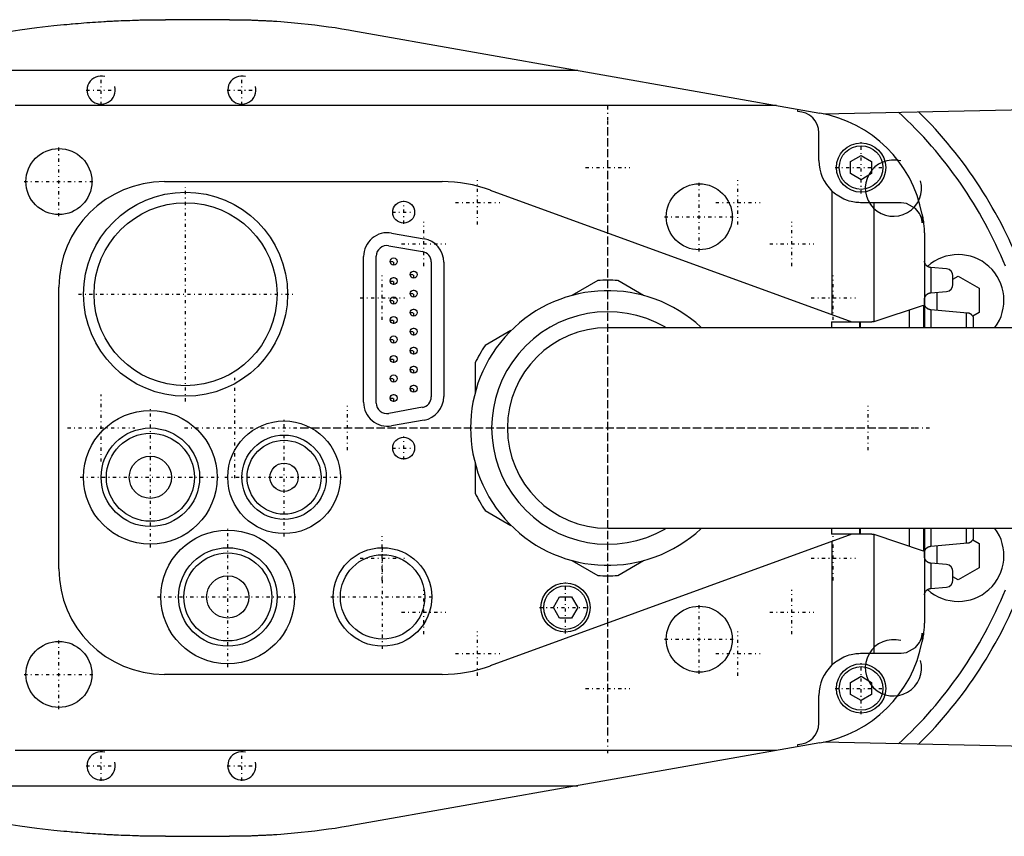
# Model space of a CAD drawing. Extents: x -392 to 171, y -70 to 70.
# Tile 2 of 5: x -304 to -164, y -58 to 58. Entities that reach past the tile are written whole.
import ezdxf

# ---------------------------------------------------------------- set-up
doc = ezdxf.new("R2010")
doc.units = 0
doc.linetypes.add('CENTER', pattern=[1.5, 0.45, -0.5, 0.05, -0.5])
for name, color, linetype in [('AM_0', 7, 'CONTINUOUS'), ('AM_10', 7, 'CONTINUOUS'), ('AM_7', 7, 'CENTER')]:
    doc.layers.add(name, color=color, linetype=linetype)

msp = doc.modelspace()

# ---------------------------------------------------------------- linework, layer by layer
at = {"layer": 'AM_0', "color": 7, "linetype": 'CONTINUOUS'}
for p, q in [((-273.73, 58), (-282.83, 58)), ((-256.35, 56.48), (-189.87, 44.73)), ((-317.14, 50.81), (-224.27, 50.81)), ((-189.4, 44.64), (-0.99, 48.49)), ((-196.02, 45.81), (-304.21, 45.81)), ((-193, 44.94), (-193, 45.28)), ((-190, 38), (-190, 41.94)), ((-185.5, 37.87), (-184, 38.73)), ((-185.5, 36.13), (-185.5, 37.87)), ((-184, 38.73), (-182.5, 37.87)), ((-182.5, 37.87), (-182.5, 36.13)), ((-283, 35), (-243.53, 35)), ((-184, 35.27), (-185.5, 36.13)), ((-182.5, 36.13), (-184, 35.27)), ((-236.69, 33.79), (-185.33, 15.1)), ((-188.14, 33.65), (-188.14, 16.12)), ((-178.31, 32), (-184, 32)), ((-182.14, 15.13), (-182.14, 32)), ((-175.31, 30.35), (-175.31, 29.16)), ((-250.71, 27.7), (-246.11, 26.89)), ((-175, 27), (-175, 14.25)), ((-251.13, 25.89), (-246.33, 25.06)), ((-254.7, 3.65), (-254.7, 24.35)), ((-252.89, 3.55), (-252.89, 24.42)), ((-245.09, 23.59), (-245.09, 4.41)), ((-243.3, 23.54), (-243.3, 4.46)), ((-174.98, 23.7), (-175, 23.7)), ((-171.86, 22.6), (-174.11, 22.79)), ((-174.03, 19.21), (-174.03, 22.79)), ((-170.95, 20.4), (-170.95, 21.6)), ((-170.95, 21.16), (-170.2, 21.59)), ((-170.2, 21.59), (-167.2, 19.86)), ((-298, -20), (-298, 20)), ((-221.41, 20.95), (-225.1, 18.82)), ((-214.9, 18.82), (-218.59, 20.95)), ((-167.2, 19.86), (-167.2, 16.4)), ((-174.98, 17.61), (-174.98, 18.26)), ((-174.11, 19.21), (-171.86, 19.4)), ((-173.2, 16.71), (-173.2, 19.29)), ((-182.14, 15.13), (-175.12, 17.47)), ((-177.14, 14.25), (-177.14, 16.8)), ((-175.12, 17.47), (-175.12, 14.25)), ((-168.86, 16.33), (-174.11, 16.79)), ((-174.03, 14.25), (-174.03, 16.78)), ((-169, 14.25), (-169, 16.34)), ((-167.2, 16.4), (-168.11, 15.87)), ((-168, 14.35), (-168, 15.64)), ((-90.45, 14.25), (-220, 14.25)), ((-188.2, 15.1), (-182.56, 15.1)), ((-188.2, 15.1), (-188.2, 14.25)), ((-184.2, 14.25), (-184.2, 15.1)), ((-184.14, 15.1), (-184.14, 14.25)), ((-233.75, 13.83), (-237.44, 11.7)), ((-238.85, 9.26), (-238.85, 4.99)), ((-246.32, 2.94), (-251.12, 2.07)), ((-246.11, 1.11), (-250.71, 0.3)), ((-238.85, -4.99), (-238.85, -9.26)), ((-237.44, -11.7), (-233.75, -13.83)), ((-185.33, -15.1), (-236.69, -33.79)), ((-220, -14.25), (-90.45, -14.25)), ((-188.2, -14.25), (-188.2, -15.1)), ((-182.56, -15.1), (-188.2, -15.1)), ((-184.2, -15.1), (-184.2, -14.25)), ((-184.14, -14.25), (-184.14, -15.1)), ((-182.14, -32), (-182.14, -15.13)), ((-175.12, -17.48), (-182.14, -15.13)), ((-177.14, -16.8), (-177.14, -14.25)), ((-175.12, -14.25), (-175.12, -17.48)), ((-175, -14.25), (-175, -27)), ((-174.03, -16.79), (-174.03, -14.25)), ((-169, -16.35), (-169, -14.25)), ((-168, -15.65), (-168, -14.36)), ((-188.14, -16.12), (-188.14, -33.65)), ((-174.11, -16.8), (-168.86, -16.33)), ((-173.2, -19.29), (-173.2, -16.72)), ((-168.1, -15.87), (-167.2, -16.4)), ((-167.2, -16.4), (-167.2, -19.86)), ((-174.98, -18.26), (-174.98, -17.89)), ((-225.1, -18.82), (-221.41, -20.95)), ((-218.59, -20.95), (-214.9, -18.82)), ((-171.86, -19.4), (-174.11, -19.21)), ((-174.03, -22.79), (-174.03, -19.21)), ((-170.95, -21.6), (-170.95, -20.4)), ((-167.2, -19.86), (-170.2, -21.59)), ((-170.2, -21.59), (-170.95, -21.16)), ((-174.98, -23.7), (-175, -23.7)), ((-174.11, -22.79), (-171.86, -22.6)), ((-227.73, -25.5), (-226.87, -24)), ((-226.87, -24), (-225.13, -24)), ((-225.13, -24), (-224.27, -25.5)), ((-226.87, -27), (-227.73, -25.5)), ((-224.27, -25.5), (-225.13, -27)), ((-225.13, -27), (-226.87, -27)), ((-175.31, -29.16), (-175.31, -30.35)), ((-184, -32), (-178.31, -32)), ((-243.53, -35), (-283, -35)), ((-185.5, -36.13), (-184, -35.27)), ((-185.5, -37.87), (-185.5, -36.13)), ((-184, -35.27), (-182.5, -36.13)), ((-182.5, -36.13), (-182.5, -37.87)), ((-190, -41.94), (-190, -38)), ((-184, -38.73), (-185.5, -37.87)), ((-182.5, -37.87), (-184, -38.73)), ((-189.87, -44.73), (-256.35, -56.48)), ((-0.99, -48.49), (-189.4, -44.64)), ((-196.02, -45.81), (-304.21, -45.81)), ((-193, -45.28), (-193, -44.94)), ((-317.14, -50.81), (-224.27, -50.81)), ((-282.83, -58), (-273.73, -58))]:
    msp.add_line(p, q, dxfattribs=at)
for points in [[(-304.77, 56.39, 0), (-303.56, 56.56, 0), (-301.13, 56.88, 0), (-298.7, 57.16, 0), (-297.28, 57.3, 0), (-296.87, 57.34, 0), (-296.47, 57.38, 0), (-296.27, 57.4, 0), (-296.06, 57.42, 0), (-295.66, 57.45, 0), (-295.25, 57.48, 0), (-294.84, 57.52, 0), (-294.44, 57.55, 0), (-294.03, 57.58, 0), (-293.83, 57.6, 0), (-293.62, 57.61, 0), (-293.22, 57.64, 0), (-292.81, 57.67, 0), (-292.4, 57.69, 0), (-292, 57.72, 0), (-291.59, 57.74, 0), (-291.39, 57.76, 0), (-291.18, 57.77, 0), (-290.78, 57.79, 0), (-290.37, 57.81, 0), (-290.17, 57.82, 0), (-289.96, 57.83, 0), (-289.55, 57.85, 0), (-289.15, 57.87, 0), (-288.94, 57.88, 0), (-288.74, 57.88, 0), (-288.33, 57.9, 0), (-287.93, 57.91, 0), (-287.52, 57.93, 0), (-287.11, 57.94, 0), (-286.7, 57.95, 0), (-286.5, 57.96, 0), (-286.3, 57.96, 0), (-285.89, 57.97, 0), (-285.48, 57.98, 0), (-285.07, 57.98, 0), (-284.66, 57.99, 0), (-284.26, 57.99, 0), (-284.05, 58, 0), (-283.85, 58, 0), (-283.44, 58, 0), (-283.03, 58, 0), (-282.83, 58, 0)], [(-273.73, 58, 0), (-273.65, 58, 0), (-273.49, 58, 0), (-273.33, 58, 0), (-273.24, 58, 0), (-273.16, 58, 0), (-273, 58, 0), (-272.84, 58, 0), (-272.68, 57.99, 0), (-272.52, 57.99, 0), (-272.36, 57.99, 0), (-272.27, 57.99, 0), (-272.19, 57.99, 0), (-272.03, 57.99, 0), (-271.87, 57.98, 0), (-271.71, 57.98, 0), (-271.55, 57.98, 0), (-271.38, 57.97, 0), (-271.3, 57.97, 0), (-271.22, 57.97, 0), (-271.06, 57.96, 0), (-270.9, 57.96, 0), (-270.82, 57.96, 0), (-270.74, 57.96, 0), (-270.58, 57.95, 0), (-270.41, 57.94, 0), (-270.33, 57.94, 0), (-270.25, 57.94, 0), (-270.09, 57.93, 0), (-269.93, 57.93, 0), (-269.77, 57.92, 0), (-269.61, 57.91, 0), (-269.44, 57.91, 0), (-269.36, 57.9, 0), (-269.28, 57.9, 0), (-269.12, 57.89, 0), (-268.96, 57.89, 0), (-268.8, 57.88, 0), (-268.64, 57.87, 0), (-268.48, 57.86, 0), (-268.39, 57.86, 0), (-268.31, 57.85, 0), (-268.15, 57.84, 0), (-267.99, 57.83, 0), (-267.83, 57.83, 0), (-267.67, 57.82, 0), (-267.51, 57.81, 0), (-267.43, 57.8, 0), (-267.35, 57.8, 0), (-267.18, 57.79, 0), (-267.02, 57.77, 0), (-266.46, 57.73, 0), (-265.49, 57.66, 0), (-265.01, 57.62, 0), (-264.52, 57.57, 0), (-263.56, 57.48, 0), (-262.59, 57.38, 0), (-261.63, 57.26, 0), (-260.67, 57.14, 0), (-259.7, 57.01, 0), (-259.22, 56.94, 0), (-258.74, 56.87, 0), (-257.78, 56.72, 0), (-256.83, 56.56, 0), (-256.35, 56.48, 0)], [(-184, 32, 0), (-184.1, 32, 0), (-184.3, 32.01, 0), (-184.51, 32.02, 0), (-184.62, 32.03, 0), (-184.73, 32.04, 0), (-184.95, 32.08, 0), (-185.18, 32.12, 0), (-185.42, 32.17, 0), (-185.67, 32.24, 0), (-185.92, 32.32, 0), (-186.05, 32.36, 0), (-186.18, 32.41, 0), (-186.43, 32.52, 0), (-186.69, 32.64, 0), (-186.93, 32.77, 0), (-187.17, 32.91, 0), (-187.4, 33.06, 0), (-187.51, 33.14, 0), (-187.62, 33.22, 0), (-187.83, 33.38, 0), (-188.04, 33.56, 0), (-188.14, 33.65, 0)], [(-175.31, 29.16, 0), (-175.31, 29.17, 0), (-175.32, 29.17, 0), (-175.32, 29.18, 0), (-175.32, 29.18, 0), (-175.32, 29.19, 0), (-175.32, 29.19, 0), (-175.32, 29.2, 0), (-175.32, 29.21, 0), (-175.32, 29.22, 0), (-175.32, 29.22, 0), (-175.32, 29.23, 0), (-175.32, 29.23, 0), (-175.32, 29.24, 0), (-175.32, 29.24, 0), (-175.32, 29.25, 0), (-175.32, 29.26, 0), (-175.32, 29.26, 0), (-175.32, 29.27, 0), (-175.32, 29.27, 0), (-175.32, 29.28, 0), (-175.32, 29.29, 0), (-175.32, 29.29, 0), (-175.33, 29.31, 0), (-175.33, 29.35, 0), (-175.34, 29.39, 0), (-175.34, 29.44, 0), (-175.35, 29.48, 0), (-175.36, 29.52, 0), (-175.36, 29.54, 0), (-175.36, 29.56, 0), (-175.37, 29.6, 0), (-175.38, 29.64, 0), (-175.41, 29.79, 0), (-175.45, 29.91, 0), (-175.49, 30.03, 0), (-175.59, 30.26, 0), (-175.7, 30.48, 0), (-176.25, 31.18, 0), (-177.56, 31.9, 0), (-178.31, 32, 0)], [(-175.31, 30.35, 0), (-175.3, 30.26, 0), (-175.26, 30.07, 0), (-175.23, 29.89, 0), (-175.22, 29.8, 0), (-175.2, 29.7, 0), (-175.18, 29.52, 0), (-175.15, 29.33, 0), (-175.13, 29.15, 0), (-175.11, 28.96, 0), (-175.09, 28.78, 0), (-175.08, 28.68, 0), (-175.07, 28.59, 0), (-175.05, 28.4, 0), (-175.05, 28.29, 0), (-175.04, 28.26, 0), (-175.04, 28.23, 0), (-175.04, 28.22, 0), (-175.04, 28.2, 0), (-175.04, 28.17, 0), (-175.04, 28.14, 0), (-175.03, 28.11, 0), (-175.03, 28.08, 0), (-175.03, 28.04, 0), (-175.03, 28.03, 0), (-175.03, 28.01, 0), (-175.03, 27.98, 0), (-175.03, 27.95, 0), (-175.02, 27.92, 0), (-175.02, 27.89, 0), (-175.02, 27.86, 0), (-175.02, 27.84, 0), (-175.02, 27.83, 0), (-175.02, 27.8, 0), (-175.02, 27.76, 0), (-175.01, 27.73, 0), (-175.01, 27.7, 0), (-175.01, 27.67, 0), (-175.01, 27.66, 0), (-175.01, 27.64, 0), (-175.01, 27.61, 0), (-175.01, 27.58, 0), (-175.01, 27.56, 0), (-175.01, 27.55, 0), (-175.01, 27.51, 0), (-175.01, 27.48, 0), (-175.01, 27.47, 0), (-175.01, 27.45, 0), (-175, 27.42, 0), (-175, 27.39, 0), (-175, 27.36, 0), (-175, 27.33, 0), (-175, 27.3, 0), (-175, 27.28, 0), (-175, 27.27, 0), (-175, 27.23, 0), (-175, 27.2, 0), (-175, 27.17, 0), (-175, 27.14, 0), (-175, 27.11, 0), (-175, 27.09, 0), (-175, 27.08, 0), (-175, 27.05, 0), (-175, 27.02, 0), (-175, 27, 0)], [(-174.11, 22.79, 0), (-174.12, 22.79, 0), (-174.13, 22.8, 0), (-174.15, 22.8, 0), (-174.16, 22.8, 0), (-174.16, 22.8, 0), (-174.18, 22.8, 0), (-174.19, 22.8, 0), (-174.2, 22.81, 0), (-174.22, 22.81, 0), (-174.23, 22.81, 0), (-174.24, 22.81, 0), (-174.25, 22.81, 0), (-174.26, 22.82, 0), (-174.27, 22.82, 0), (-174.29, 22.83, 0), (-174.3, 22.83, 0), (-174.31, 22.83, 0), (-174.32, 22.84, 0), (-174.33, 22.84, 0), (-174.34, 22.84, 0), (-174.35, 22.85, 0), (-174.36, 22.85, 0), (-174.37, 22.85, 0), (-174.38, 22.86, 0), (-174.39, 22.86, 0), (-174.4, 22.87, 0), (-174.41, 22.87, 0), (-174.42, 22.87, 0), (-174.43, 22.88, 0), (-174.44, 22.88, 0), (-174.46, 22.89, 0), (-174.47, 22.9, 0), (-174.47, 22.9, 0), (-174.48, 22.9, 0), (-174.49, 22.91, 0), (-174.5, 22.92, 0), (-174.52, 22.92, 0), (-174.53, 22.93, 0), (-174.54, 22.94, 0), (-174.54, 22.94, 0), (-174.55, 22.94, 0), (-174.56, 22.95, 0), (-174.57, 22.96, 0), (-174.58, 22.97, 0), (-174.59, 22.97, 0), (-174.6, 22.98, 0), (-174.61, 22.99, 0), (-174.61, 22.99, 0), (-174.62, 23, 0), (-174.63, 23.01, 0), (-174.64, 23.01, 0), (-174.65, 23.02, 0), (-174.66, 23.03, 0), (-174.67, 23.03, 0), (-174.67, 23.04, 0), (-174.68, 23.05, 0), (-174.69, 23.06, 0), (-174.72, 23.09, 0), (-174.74, 23.11, 0), (-174.77, 23.14, 0), (-174.81, 23.2, 0), (-174.85, 23.26, 0), (-174.88, 23.32, 0), (-174.91, 23.38, 0), (-174.92, 23.42, 0), (-174.93, 23.43, 0), (-174.93, 23.44, 0), (-174.93, 23.45, 0), (-174.94, 23.45, 0), (-174.94, 23.47, 0), (-174.94, 23.48, 0), (-174.94, 23.48, 0), (-174.95, 23.49, 0), (-174.95, 23.5, 0), (-174.95, 23.51, 0), (-174.95, 23.52, 0), (-174.95, 23.52, 0), (-174.96, 23.53, 0), (-174.96, 23.55, 0), (-174.96, 23.56, 0), (-174.96, 23.57, 0), (-174.97, 23.58, 0), (-174.97, 23.59, 0), (-174.97, 23.59, 0), (-174.97, 23.6, 0), (-174.97, 23.62, 0), (-174.97, 23.63, 0), (-174.97, 23.64, 0), (-174.98, 23.65, 0), (-174.98, 23.66, 0), (-174.98, 23.67, 0), (-174.98, 23.68, 0), (-174.98, 23.69, 0), (-174.98, 23.7, 0)], [(-174.98, 18.26, 0), (-174.98, 18.27, 0), (-174.98, 18.28, 0), (-174.98, 18.3, 0), (-174.98, 18.3, 0), (-174.98, 18.31, 0), (-174.98, 18.32, 0), (-174.98, 18.34, 0), (-174.98, 18.35, 0), (-174.97, 18.36, 0), (-174.97, 18.37, 0), (-174.97, 18.38, 0), (-174.97, 18.39, 0), (-174.97, 18.4, 0), (-174.97, 18.41, 0), (-174.97, 18.42, 0), (-174.96, 18.44, 0), (-174.96, 18.45, 0), (-174.96, 18.45, 0), (-174.96, 18.46, 0), (-174.96, 18.47, 0), (-174.95, 18.48, 0), (-174.95, 18.49, 0), (-174.95, 18.5, 0), (-174.95, 18.51, 0), (-174.94, 18.52, 0), (-174.94, 18.53, 0), (-174.94, 18.53, 0), (-174.94, 18.54, 0), (-174.93, 18.55, 0), (-174.93, 18.57, 0), (-174.93, 18.58, 0), (-174.92, 18.59, 0), (-174.92, 18.59, 0), (-174.92, 18.6, 0), (-174.91, 18.61, 0), (-174.91, 18.62, 0), (-174.89, 18.66, 0), (-174.86, 18.72, 0), (-174.82, 18.79, 0), (-174.78, 18.85, 0), (-174.75, 18.88, 0), (-174.73, 18.9, 0), (-174.7, 18.93, 0), (-174.69, 18.94, 0), (-174.68, 18.95, 0), (-174.68, 18.96, 0), (-174.67, 18.96, 0), (-174.66, 18.97, 0), (-174.65, 18.98, 0), (-174.64, 18.98, 0), (-174.63, 18.99, 0), (-174.62, 19, 0), (-174.62, 19.01, 0), (-174.61, 19.01, 0), (-174.6, 19.02, 0), (-174.59, 19.03, 0), (-174.58, 19.03, 0), (-174.57, 19.04, 0), (-174.56, 19.05, 0), (-174.55, 19.05, 0), (-174.55, 19.06, 0), (-174.54, 19.06, 0), (-174.53, 19.07, 0), (-174.51, 19.08, 0), (-174.5, 19.08, 0), (-174.49, 19.09, 0), (-174.48, 19.09, 0), (-174.48, 19.1, 0), (-174.46, 19.1, 0), (-174.45, 19.11, 0), (-174.44, 19.12, 0), (-174.43, 19.12, 0), (-174.41, 19.13, 0), (-174.41, 19.13, 0), (-174.4, 19.13, 0), (-174.39, 19.14, 0), (-174.37, 19.15, 0), (-174.37, 19.15, 0), (-174.36, 19.15, 0), (-174.35, 19.16, 0), (-174.33, 19.16, 0), (-174.33, 19.16, 0), (-174.32, 19.16, 0), (-174.31, 19.17, 0), (-174.29, 19.17, 0), (-174.28, 19.18, 0), (-174.26, 19.18, 0), (-174.25, 19.18, 0), (-174.24, 19.19, 0), (-174.24, 19.19, 0), (-174.22, 19.19, 0), (-174.21, 19.19, 0), (-174.19, 19.2, 0), (-174.18, 19.2, 0), (-174.16, 19.2, 0), (-174.16, 19.2, 0), (-174.15, 19.2, 0), (-174.13, 19.2, 0), (-174.12, 19.21, 0), (-174.11, 19.21, 0)], [(-174.11, 16.79, 0), (-174.12, 16.79, 0), (-174.13, 16.79, 0), (-174.15, 16.79, 0), (-174.15, 16.79, 0), (-174.16, 16.8, 0), (-174.17, 16.8, 0), (-174.19, 16.8, 0), (-174.2, 16.8, 0), (-174.21, 16.8, 0), (-174.23, 16.81, 0), (-174.23, 16.81, 0), (-174.24, 16.81, 0), (-174.25, 16.81, 0), (-174.27, 16.82, 0), (-174.28, 16.82, 0), (-174.29, 16.82, 0), (-174.31, 16.83, 0), (-174.31, 16.83, 0), (-174.32, 16.83, 0), (-174.33, 16.83, 0), (-174.34, 16.84, 0), (-174.35, 16.84, 0), (-174.36, 16.84, 0), (-174.37, 16.85, 0), (-174.38, 16.85, 0), (-174.39, 16.86, 0), (-174.39, 16.86, 0), (-174.41, 16.86, 0), (-174.42, 16.87, 0), (-174.43, 16.87, 0), (-174.44, 16.88, 0), (-174.45, 16.88, 0), (-174.46, 16.89, 0), (-174.46, 16.89, 0), (-174.48, 16.9, 0), (-174.49, 16.9, 0), (-174.5, 16.91, 0), (-174.51, 16.91, 0), (-174.52, 16.92, 0), (-174.53, 16.92, 0), (-174.53, 16.93, 0), (-174.54, 16.93, 0), (-174.55, 16.94, 0), (-174.56, 16.95, 0), (-174.57, 16.95, 0), (-174.58, 16.96, 0), (-174.59, 16.97, 0), (-174.59, 16.97, 0), (-174.6, 16.98, 0), (-174.61, 16.98, 0), (-174.62, 16.99, 0), (-174.63, 17, 0), (-174.64, 17.01, 0), (-174.65, 17.01, 0), (-174.65, 17.01, 0), (-174.66, 17.02, 0), (-174.67, 17.03, 0), (-174.7, 17.06, 0), (-174.72, 17.08, 0), (-174.75, 17.11, 0), (-174.79, 17.16, 0), (-174.83, 17.21, 0), (-174.86, 17.27, 0), (-174.89, 17.33, 0), (-174.92, 17.39, 0), (-174.93, 17.42, 0), (-174.94, 17.45, 0), (-174.95, 17.48, 0), (-174.96, 17.49, 0), (-174.96, 17.51, 0), (-174.96, 17.51, 0), (-174.96, 17.52, 0), (-174.96, 17.53, 0), (-174.97, 17.54, 0), (-174.97, 17.55, 0), (-174.97, 17.56, 0), (-174.97, 17.57, 0), (-174.97, 17.57, 0), (-174.98, 17.58, 0), (-174.98, 17.59, 0), (-174.98, 17.6, 0), (-174.98, 17.61, 0)], [(-168, 15.64, 0), (-168, 15.64, 0), (-168, 15.64, 0), (-168, 15.64, 0), (-168, 15.65, 0), (-168, 15.65, 0), (-168, 15.65, 0), (-168, 15.65, 0), (-168, 15.65, 0), (-168.01, 15.66, 0), (-168.01, 15.66, 0), (-168.01, 15.66, 0), (-168.01, 15.67, 0), (-168.01, 15.67, 0), (-168.01, 15.68, 0), (-168.01, 15.68, 0), (-168.02, 15.69, 0), (-168.02, 15.69, 0), (-168.02, 15.7, 0), (-168.02, 15.7, 0), (-168.02, 15.71, 0), (-168.03, 15.71, 0), (-168.03, 15.72, 0), (-168.03, 15.72, 0), (-168.03, 15.73, 0), (-168.03, 15.73, 0), (-168.04, 15.74, 0), (-168.04, 15.74, 0), (-168.04, 15.75, 0), (-168.04, 15.75, 0), (-168.06, 15.78, 0), (-168.08, 15.83, 0), (-168.11, 15.88, 0), (-168.15, 15.93, 0), (-168.19, 15.98, 0), (-168.21, 16.01, 0), (-168.24, 16.03, 0), (-168.27, 16.06, 0), (-168.28, 16.07, 0), (-168.29, 16.08, 0), (-168.29, 16.08, 0), (-168.3, 16.09, 0), (-168.3, 16.09, 0), (-168.31, 16.1, 0), (-168.32, 16.11, 0), (-168.33, 16.12, 0), (-168.34, 16.13, 0), (-168.35, 16.13, 0), (-168.35, 16.13, 0), (-168.36, 16.14, 0), (-168.37, 16.15, 0), (-168.38, 16.15, 0), (-168.39, 16.16, 0), (-168.41, 16.17, 0), (-168.41, 16.17, 0), (-168.42, 16.18, 0), (-168.43, 16.18, 0), (-168.44, 16.19, 0), (-168.45, 16.2, 0), (-168.46, 16.2, 0), (-168.47, 16.21, 0), (-168.48, 16.21, 0), (-168.49, 16.22, 0), (-168.5, 16.22, 0), (-168.51, 16.23, 0), (-168.52, 16.23, 0), (-168.54, 16.24, 0), (-168.55, 16.25, 0), (-168.55, 16.25, 0), (-168.56, 16.25, 0), (-168.57, 16.26, 0), (-168.59, 16.26, 0), (-168.6, 16.26, 0), (-168.6, 16.27, 0), (-168.62, 16.27, 0), (-168.63, 16.28, 0), (-168.64, 16.28, 0), (-168.64, 16.28, 0), (-168.66, 16.29, 0), (-168.67, 16.29, 0), (-168.69, 16.29, 0), (-168.7, 16.3, 0), (-168.72, 16.3, 0), (-168.72, 16.3, 0), (-168.73, 16.31, 0), (-168.75, 16.31, 0), (-168.76, 16.31, 0), (-168.78, 16.31, 0), (-168.79, 16.32, 0), (-168.81, 16.32, 0), (-168.82, 16.32, 0), (-168.82, 16.32, 0), (-168.84, 16.32, 0), (-168.85, 16.33, 0), (-168.86, 16.33, 0)], [(-182.56, 15.1, 0), (-182.54, 15.1, 0), (-182.5, 15.1, 0), (-182.46, 15.1, 0), (-182.45, 15.11, 0), (-182.43, 15.11, 0), (-182.4, 15.11, 0), (-182.37, 15.11, 0), (-182.34, 15.11, 0), (-182.31, 15.11, 0), (-182.29, 15.12, 0), (-182.27, 15.12, 0), (-182.26, 15.12, 0), (-182.24, 15.12, 0), (-182.22, 15.12, 0), (-182.2, 15.12, 0), (-182.19, 15.12, 0), (-182.18, 15.13, 0), (-182.17, 15.13, 0), (-182.16, 15.13, 0), (-182.15, 15.13, 0), (-182.15, 15.13, 0), (-182.14, 15.13, 0)], [(-168.04, 14.25, 0), (-168.04, 14.25, 0), (-168.03, 14.26, 0), (-168.03, 14.27, 0), (-168.03, 14.28, 0), (-168.03, 14.28, 0), (-168.02, 14.29, 0), (-168.02, 14.3, 0), (-168.02, 14.3, 0), (-168.01, 14.31, 0), (-168.01, 14.32, 0), (-168.01, 14.32, 0), (-168.01, 14.32, 0), (-168.01, 14.33, 0), (-168.01, 14.33, 0), (-168, 14.34, 0), (-168, 14.34, 0), (-168, 14.35, 0), (-168, 14.35, 0), (-168, 14.35, 0), (-168, 14.35, 0), (-168, 14.35, 0), (-168, 14.35, 0)], [(-182.14, -15.13, 0), (-182.15, -15.13, 0), (-182.15, -15.13, 0), (-182.16, -15.13, 0), (-182.17, -15.13, 0), (-182.18, -15.13, 0), (-182.19, -15.12, 0), (-182.2, -15.12, 0), (-182.22, -15.12, 0), (-182.24, -15.12, 0), (-182.26, -15.12, 0), (-182.27, -15.12, 0), (-182.29, -15.12, 0), (-182.31, -15.11, 0), (-182.34, -15.11, 0), (-182.37, -15.11, 0), (-182.4, -15.11, 0), (-182.43, -15.11, 0), (-182.45, -15.11, 0), (-182.46, -15.1, 0), (-182.5, -15.1, 0), (-182.54, -15.1, 0), (-182.56, -15.1, 0)], [(-168, -14.36, 0), (-168, -14.36, 0), (-168, -14.36, 0), (-168, -14.35, 0), (-168, -14.35, 0), (-168, -14.35, 0), (-168, -14.35, 0), (-168, -14.34, 0), (-168.01, -14.34, 0), (-168.01, -14.33, 0), (-168.01, -14.33, 0), (-168.01, -14.32, 0), (-168.01, -14.32, 0), (-168.02, -14.31, 0), (-168.02, -14.31, 0), (-168.02, -14.3, 0), (-168.02, -14.29, 0), (-168.03, -14.28, 0), (-168.03, -14.28, 0), (-168.03, -14.27, 0), (-168.04, -14.26, 0), (-168.04, -14.26, 0), (-168.04, -14.25, 0)], [(-168.86, -16.33, 0), (-168.85, -16.33, 0), (-168.84, -16.33, 0), (-168.82, -16.33, 0), (-168.82, -16.33, 0), (-168.81, -16.33, 0), (-168.79, -16.32, 0), (-168.78, -16.32, 0), (-168.76, -16.32, 0), (-168.75, -16.32, 0), (-168.73, -16.31, 0), (-168.72, -16.31, 0), (-168.72, -16.31, 0), (-168.7, -16.31, 0), (-168.69, -16.3, 0), (-168.67, -16.3, 0), (-168.66, -16.29, 0), (-168.64, -16.29, 0), (-168.64, -16.29, 0), (-168.63, -16.28, 0), (-168.62, -16.28, 0), (-168.6, -16.27, 0), (-168.6, -16.27, 0), (-168.59, -16.27, 0), (-168.57, -16.26, 0), (-168.56, -16.26, 0), (-168.55, -16.26, 0), (-168.55, -16.25, 0), (-168.54, -16.25, 0), (-168.52, -16.24, 0), (-168.51, -16.24, 0), (-168.5, -16.23, 0), (-168.49, -16.22, 0), (-168.48, -16.22, 0), (-168.47, -16.22, 0), (-168.46, -16.21, 0), (-168.45, -16.2, 0), (-168.44, -16.2, 0), (-168.43, -16.19, 0), (-168.42, -16.18, 0), (-168.41, -16.18, 0), (-168.41, -16.18, 0), (-168.39, -16.17, 0), (-168.38, -16.16, 0), (-168.37, -16.15, 0), (-168.36, -16.15, 0), (-168.35, -16.14, 0), (-168.35, -16.14, 0), (-168.34, -16.13, 0), (-168.33, -16.12, 0), (-168.32, -16.12, 0), (-168.31, -16.11, 0), (-168.3, -16.1, 0), (-168.3, -16.09, 0), (-168.29, -16.09, 0), (-168.29, -16.09, 0), (-168.28, -16.08, 0), (-168.27, -16.07, 0), (-168.24, -16.04, 0), (-168.21, -16.02, 0), (-168.19, -15.99, 0), (-168.15, -15.94, 0), (-168.11, -15.89, 0), (-168.08, -15.84, 0), (-168.06, -15.79, 0), (-168.04, -15.76, 0), (-168.04, -15.75, 0), (-168.04, -15.75, 0), (-168.04, -15.74, 0), (-168.03, -15.74, 0), (-168.03, -15.73, 0), (-168.03, -15.73, 0), (-168.03, -15.72, 0), (-168.03, -15.72, 0), (-168.02, -15.71, 0), (-168.02, -15.71, 0), (-168.02, -15.7, 0), (-168.02, -15.7, 0), (-168.02, -15.69, 0), (-168.01, -15.69, 0), (-168.01, -15.68, 0), (-168.01, -15.68, 0), (-168.01, -15.67, 0), (-168.01, -15.67, 0), (-168.01, -15.67, 0), (-168.01, -15.67, 0), (-168, -15.66, 0), (-168, -15.66, 0), (-168, -15.66, 0), (-168, -15.65, 0), (-168, -15.65, 0), (-168, -15.65, 0), (-168, -15.65, 0), (-168, -15.65, 0), (-168, -15.65, 0)], [(-174.98, -17.89, 0), (-174.98, -17.88, 0), (-174.98, -17.87, 0), (-174.98, -17.86, 0), (-174.99, -17.85, 0), (-174.99, -17.84, 0), (-174.99, -17.83, 0), (-174.99, -17.81, 0), (-174.99, -17.8, 0), (-174.99, -17.78, 0), (-174.99, -17.77, 0), (-174.99, -17.76, 0), (-174.99, -17.75, 0), (-174.99, -17.74, 0), (-174.99, -17.72, 0), (-174.99, -17.7, 0), (-174.99, -17.69, 0), (-174.99, -17.68, 0), (-174.99, -17.67, 0), (-174.99, -17.66, 0), (-174.98, -17.65, 0), (-174.98, -17.63, 0), (-174.98, -17.63, 0), (-174.98, -17.62, 0), (-174.98, -17.61, 0), (-174.98, -17.59, 0), (-174.98, -17.59, 0), (-174.97, -17.58, 0), (-174.97, -17.57, 0), (-174.97, -17.55, 0), (-174.97, -17.54, 0), (-174.96, -17.53, 0), (-174.96, -17.51, 0), (-174.96, -17.51, 0), (-174.96, -17.5, 0), (-174.95, -17.49, 0), (-174.95, -17.48, 0), (-174.95, -17.46, 0), (-174.94, -17.45, 0), (-174.94, -17.44, 0), (-174.94, -17.43, 0), (-174.93, -17.43, 0), (-174.93, -17.41, 0), (-174.92, -17.4, 0), (-174.91, -17.36, 0), (-174.87, -17.29, 0), (-174.83, -17.22, 0), (-174.8, -17.19, 0), (-174.8, -17.18, 0), (-174.79, -17.17, 0), (-174.78, -17.16, 0), (-174.78, -17.15, 0), (-174.78, -17.15, 0), (-174.77, -17.14, 0), (-174.76, -17.13, 0), (-174.75, -17.12, 0), (-174.74, -17.11, 0), (-174.73, -17.1, 0), (-174.73, -17.09, 0), (-174.72, -17.09, 0), (-174.71, -17.08, 0), (-174.7, -17.07, 0), (-174.69, -17.06, 0), (-174.68, -17.05, 0), (-174.67, -17.04, 0), (-174.67, -17.03, 0), (-174.66, -17.03, 0), (-174.65, -17.02, 0), (-174.64, -17.01, 0), (-174.63, -17, 0), (-174.62, -16.99, 0), (-174.6, -16.98, 0), (-174.6, -16.98, 0), (-174.59, -16.98, 0), (-174.58, -16.97, 0), (-174.57, -16.96, 0), (-174.56, -16.95, 0), (-174.54, -16.94, 0), (-174.53, -16.93, 0), (-174.52, -16.93, 0), (-174.52, -16.93, 0), (-174.5, -16.92, 0), (-174.49, -16.91, 0), (-174.48, -16.9, 0), (-174.46, -16.9, 0), (-174.45, -16.89, 0), (-174.44, -16.89, 0), (-174.43, -16.88, 0), (-174.42, -16.88, 0), (-174.4, -16.87, 0), (-174.4, -16.87, 0), (-174.39, -16.86, 0), (-174.37, -16.86, 0), (-174.36, -16.85, 0), (-174.35, -16.85, 0), (-174.34, -16.85, 0), (-174.33, -16.84, 0), (-174.31, -16.84, 0), (-174.3, -16.83, 0), (-174.28, -16.83, 0), (-174.27, -16.82, 0), (-174.26, -16.82, 0), (-174.25, -16.82, 0), (-174.24, -16.82, 0), (-174.22, -16.81, 0), (-174.2, -16.81, 0), (-174.19, -16.81, 0), (-174.17, -16.8, 0), (-174.16, -16.8, 0), (-174.16, -16.8, 0), (-174.14, -16.8, 0), (-174.12, -16.8, 0), (-174.11, -16.8, 0)], [(-174.11, -19.21, 0), (-174.12, -19.21, 0), (-174.13, -19.2, 0), (-174.15, -19.2, 0), (-174.16, -19.2, 0), (-174.16, -19.2, 0), (-174.18, -19.2, 0), (-174.19, -19.2, 0), (-174.21, -19.19, 0), (-174.22, -19.19, 0), (-174.24, -19.19, 0), (-174.24, -19.19, 0), (-174.25, -19.18, 0), (-174.26, -19.18, 0), (-174.28, -19.18, 0), (-174.29, -19.17, 0), (-174.31, -19.17, 0), (-174.32, -19.16, 0), (-174.33, -19.16, 0), (-174.33, -19.16, 0), (-174.35, -19.16, 0), (-174.36, -19.15, 0), (-174.37, -19.15, 0), (-174.37, -19.15, 0), (-174.39, -19.14, 0), (-174.4, -19.13, 0), (-174.41, -19.13, 0), (-174.41, -19.13, 0), (-174.43, -19.12, 0), (-174.44, -19.12, 0), (-174.45, -19.11, 0), (-174.46, -19.1, 0), (-174.48, -19.1, 0), (-174.48, -19.09, 0), (-174.49, -19.09, 0), (-174.5, -19.08, 0), (-174.51, -19.08, 0), (-174.53, -19.07, 0), (-174.54, -19.06, 0), (-174.55, -19.06, 0), (-174.55, -19.05, 0), (-174.56, -19.05, 0), (-174.57, -19.04, 0), (-174.58, -19.03, 0), (-174.59, -19.03, 0), (-174.6, -19.02, 0), (-174.61, -19.01, 0), (-174.62, -19.01, 0), (-174.62, -19, 0), (-174.63, -18.99, 0), (-174.64, -18.98, 0), (-174.65, -18.98, 0), (-174.66, -18.97, 0), (-174.67, -18.96, 0), (-174.68, -18.96, 0), (-174.68, -18.95, 0), (-174.69, -18.94, 0), (-174.7, -18.93, 0), (-174.71, -18.93, 0), (-174.72, -18.92, 0), (-174.73, -18.91, 0), (-174.73, -18.9, 0), (-174.73, -18.9, 0), (-174.74, -18.89, 0), (-174.75, -18.88, 0), (-174.75, -18.88, 0), (-174.78, -18.85, 0), (-174.82, -18.79, 0), (-174.86, -18.72, 0), (-174.89, -18.66, 0), (-174.91, -18.62, 0), (-174.91, -18.61, 0), (-174.92, -18.6, 0), (-174.92, -18.59, 0), (-174.92, -18.59, 0), (-174.93, -18.58, 0), (-174.93, -18.57, 0), (-174.93, -18.55, 0), (-174.94, -18.54, 0), (-174.94, -18.53, 0), (-174.94, -18.53, 0), (-174.94, -18.52, 0), (-174.95, -18.51, 0), (-174.95, -18.5, 0), (-174.95, -18.49, 0), (-174.95, -18.48, 0), (-174.96, -18.47, 0), (-174.96, -18.46, 0), (-174.96, -18.45, 0), (-174.96, -18.45, 0), (-174.96, -18.44, 0), (-174.97, -18.42, 0), (-174.97, -18.41, 0), (-174.97, -18.4, 0), (-174.97, -18.39, 0), (-174.97, -18.38, 0), (-174.97, -18.37, 0), (-174.97, -18.36, 0), (-174.98, -18.35, 0), (-174.98, -18.34, 0), (-174.98, -18.32, 0), (-174.98, -18.31, 0), (-174.98, -18.3, 0), (-174.98, -18.3, 0), (-174.98, -18.28, 0), (-174.98, -18.27, 0), (-174.98, -18.26, 0)], [(-174.98, -23.7, 0), (-174.98, -23.69, 0), (-174.98, -23.68, 0), (-174.98, -23.67, 0), (-174.98, -23.66, 0), (-174.98, -23.65, 0), (-174.97, -23.64, 0), (-174.97, -23.63, 0), (-174.97, -23.62, 0), (-174.97, -23.6, 0), (-174.97, -23.59, 0), (-174.97, -23.59, 0), (-174.97, -23.58, 0), (-174.96, -23.57, 0), (-174.96, -23.56, 0), (-174.96, -23.55, 0), (-174.96, -23.53, 0), (-174.95, -23.52, 0), (-174.95, -23.52, 0), (-174.95, -23.51, 0), (-174.95, -23.5, 0), (-174.95, -23.49, 0), (-174.94, -23.48, 0), (-174.94, -23.48, 0), (-174.94, -23.47, 0), (-174.94, -23.45, 0), (-174.93, -23.45, 0), (-174.93, -23.44, 0), (-174.93, -23.43, 0), (-174.92, -23.42, 0), (-174.91, -23.38, 0), (-174.88, -23.32, 0), (-174.85, -23.26, 0), (-174.81, -23.2, 0), (-174.77, -23.14, 0), (-174.74, -23.11, 0), (-174.72, -23.09, 0), (-174.69, -23.06, 0), (-174.68, -23.05, 0), (-174.67, -23.04, 0), (-174.67, -23.03, 0), (-174.66, -23.03, 0), (-174.65, -23.02, 0), (-174.64, -23.01, 0), (-174.63, -23.01, 0), (-174.62, -23, 0), (-174.61, -22.99, 0), (-174.61, -22.99, 0), (-174.6, -22.98, 0), (-174.59, -22.97, 0), (-174.58, -22.97, 0), (-174.57, -22.96, 0), (-174.56, -22.95, 0), (-174.55, -22.94, 0), (-174.54, -22.94, 0), (-174.54, -22.94, 0), (-174.53, -22.93, 0), (-174.52, -22.92, 0), (-174.5, -22.92, 0), (-174.49, -22.91, 0), (-174.48, -22.9, 0), (-174.47, -22.9, 0), (-174.47, -22.9, 0), (-174.46, -22.89, 0), (-174.44, -22.88, 0), (-174.43, -22.88, 0), (-174.42, -22.87, 0), (-174.41, -22.87, 0), (-174.4, -22.87, 0), (-174.39, -22.86, 0), (-174.38, -22.86, 0), (-174.37, -22.85, 0), (-174.36, -22.85, 0), (-174.35, -22.85, 0), (-174.34, -22.84, 0), (-174.33, -22.84, 0), (-174.32, -22.84, 0), (-174.31, -22.83, 0), (-174.3, -22.83, 0), (-174.29, -22.83, 0), (-174.27, -22.82, 0), (-174.26, -22.82, 0), (-174.25, -22.81, 0), (-174.24, -22.81, 0), (-174.23, -22.81, 0), (-174.22, -22.81, 0), (-174.2, -22.81, 0), (-174.19, -22.8, 0), (-174.18, -22.8, 0), (-174.16, -22.8, 0), (-174.16, -22.8, 0), (-174.15, -22.8, 0), (-174.13, -22.8, 0), (-174.12, -22.79, 0), (-174.11, -22.79, 0)], [(-175, -27, 0), (-175, -27.02, 0), (-175, -27.05, 0), (-175, -27.08, 0), (-175, -27.09, 0), (-175, -27.11, 0), (-175, -27.14, 0), (-175, -27.17, 0), (-175, -27.2, 0), (-175, -27.23, 0), (-175, -27.27, 0), (-175, -27.28, 0), (-175, -27.3, 0), (-175, -27.33, 0), (-175, -27.36, 0), (-175, -27.39, 0), (-175, -27.42, 0), (-175.01, -27.45, 0), (-175.01, -27.47, 0), (-175.01, -27.48, 0), (-175.01, -27.51, 0), (-175.01, -27.55, 0), (-175.01, -27.56, 0), (-175.01, -27.58, 0), (-175.01, -27.61, 0), (-175.01, -27.64, 0), (-175.01, -27.66, 0), (-175.01, -27.67, 0), (-175.01, -27.7, 0), (-175.01, -27.73, 0), (-175.02, -27.76, 0), (-175.02, -27.8, 0), (-175.02, -27.83, 0), (-175.02, -27.84, 0), (-175.02, -27.86, 0), (-175.02, -27.89, 0), (-175.02, -27.92, 0), (-175.03, -27.95, 0), (-175.03, -27.98, 0), (-175.03, -28.01, 0), (-175.03, -28.03, 0), (-175.03, -28.04, 0), (-175.03, -28.08, 0), (-175.03, -28.11, 0), (-175.04, -28.14, 0), (-175.04, -28.17, 0), (-175.04, -28.2, 0), (-175.04, -28.22, 0), (-175.04, -28.23, 0), (-175.04, -28.26, 0), (-175.05, -28.29, 0), (-175.05, -28.4, 0), (-175.07, -28.59, 0), (-175.08, -28.68, 0), (-175.09, -28.78, 0), (-175.11, -28.96, 0), (-175.13, -29.15, 0), (-175.15, -29.33, 0), (-175.18, -29.52, 0), (-175.2, -29.7, 0), (-175.22, -29.8, 0), (-175.23, -29.89, 0), (-175.26, -30.07, 0), (-175.3, -30.26, 0), (-175.31, -30.35, 0)], [(-178.31, -32, 0), (-177.56, -31.9, 0), (-176.25, -31.18, 0), (-175.7, -30.48, 0), (-175.59, -30.26, 0), (-175.49, -30.03, 0), (-175.45, -29.91, 0), (-175.41, -29.79, 0), (-175.38, -29.64, 0), (-175.37, -29.6, 0), (-175.36, -29.56, 0), (-175.36, -29.54, 0), (-175.36, -29.52, 0), (-175.35, -29.48, 0), (-175.34, -29.44, 0), (-175.34, -29.39, 0), (-175.33, -29.35, 0), (-175.33, -29.31, 0), (-175.32, -29.29, 0), (-175.32, -29.27, 0), (-175.32, -29.24, 0), (-175.32, -29.24, 0), (-175.32, -29.23, 0), (-175.32, -29.23, 0), (-175.32, -29.22, 0), (-175.32, -29.22, 0), (-175.32, -29.21, 0), (-175.32, -29.2, 0), (-175.32, -29.19, 0), (-175.32, -29.19, 0), (-175.32, -29.18, 0), (-175.32, -29.18, 0), (-175.32, -29.17, 0), (-175.31, -29.17, 0), (-175.31, -29.16, 0)], [(-188.14, -33.65, 0), (-188.04, -33.56, 0), (-187.83, -33.38, 0), (-187.62, -33.22, 0), (-187.51, -33.14, 0), (-187.4, -33.06, 0), (-187.17, -32.91, 0), (-186.93, -32.77, 0), (-186.69, -32.64, 0), (-186.43, -32.52, 0), (-186.18, -32.41, 0), (-186.05, -32.36, 0), (-185.92, -32.32, 0), (-185.67, -32.24, 0), (-185.42, -32.17, 0), (-185.18, -32.12, 0), (-184.95, -32.08, 0), (-184.73, -32.04, 0), (-184.62, -32.03, 0), (-184.51, -32.02, 0), (-184.3, -32.01, 0), (-184.1, -32, 0), (-184, -32, 0)], [(-282.83, -58, 0), (-283.03, -58, 0), (-283.44, -58, 0), (-283.85, -58, 0), (-284.05, -58, 0), (-284.26, -57.99, 0), (-284.66, -57.99, 0), (-285.07, -57.98, 0), (-285.48, -57.98, 0), (-285.89, -57.97, 0), (-286.3, -57.96, 0), (-286.5, -57.96, 0), (-286.7, -57.95, 0), (-287.11, -57.94, 0), (-287.52, -57.93, 0), (-287.93, -57.91, 0), (-288.33, -57.9, 0), (-288.74, -57.88, 0), (-288.94, -57.88, 0), (-289.15, -57.87, 0), (-289.55, -57.85, 0), (-289.96, -57.83, 0), (-290.17, -57.82, 0), (-290.37, -57.81, 0), (-290.78, -57.79, 0), (-291.18, -57.77, 0), (-291.39, -57.76, 0), (-291.59, -57.74, 0), (-292, -57.72, 0), (-292.4, -57.69, 0), (-292.81, -57.67, 0), (-293.22, -57.64, 0), (-293.62, -57.61, 0), (-293.83, -57.6, 0), (-294.03, -57.58, 0), (-294.44, -57.55, 0), (-294.84, -57.52, 0), (-295.25, -57.48, 0), (-295.66, -57.45, 0), (-296.06, -57.42, 0), (-296.27, -57.4, 0), (-296.47, -57.38, 0), (-296.87, -57.34, 0), (-297.28, -57.3, 0), (-298.7, -57.16, 0), (-301.13, -56.88, 0), (-303.56, -56.56, 0), (-304.77, -56.39, 0)], [(-256.35, -56.48, 0), (-256.83, -56.56, 0), (-257.78, -56.72, 0), (-258.74, -56.87, 0), (-259.22, -56.94, 0), (-259.7, -57.01, 0), (-260.67, -57.14, 0), (-261.63, -57.26, 0), (-262.59, -57.38, 0), (-263.56, -57.48, 0), (-264.52, -57.57, 0), (-265.01, -57.62, 0), (-265.49, -57.66, 0), (-266.46, -57.73, 0), (-267.02, -57.77, 0), (-267.18, -57.79, 0), (-267.35, -57.8, 0), (-267.43, -57.8, 0), (-267.51, -57.81, 0), (-267.67, -57.82, 0), (-267.83, -57.83, 0), (-267.99, -57.83, 0), (-268.15, -57.84, 0), (-268.31, -57.85, 0), (-268.39, -57.86, 0), (-268.48, -57.86, 0), (-268.64, -57.87, 0), (-268.8, -57.88, 0), (-268.96, -57.89, 0), (-269.12, -57.89, 0), (-269.28, -57.9, 0), (-269.36, -57.9, 0), (-269.44, -57.91, 0), (-269.61, -57.91, 0), (-269.77, -57.92, 0), (-269.93, -57.93, 0), (-270.09, -57.93, 0), (-270.25, -57.94, 0), (-270.33, -57.94, 0), (-270.41, -57.94, 0), (-270.58, -57.95, 0), (-270.74, -57.96, 0), (-270.82, -57.96, 0), (-270.9, -57.96, 0), (-271.06, -57.96, 0), (-271.22, -57.97, 0), (-271.3, -57.97, 0), (-271.38, -57.97, 0), (-271.55, -57.98, 0), (-271.71, -57.98, 0), (-271.87, -57.98, 0), (-272.03, -57.99, 0), (-272.19, -57.99, 0), (-272.27, -57.99, 0), (-272.36, -57.99, 0), (-272.52, -57.99, 0), (-272.68, -57.99, 0), (-272.84, -58, 0), (-273, -58, 0), (-273.16, -58, 0), (-273.24, -58, 0), (-273.33, -58, 0), (-273.49, -58, 0), (-273.65, -58, 0), (-273.73, -58, 0)]]:
    msp.add_polyline3d(points, dxfattribs=at)
for centre, radius in [((-298, 35), 4.69), ((-184, 37), 3.5), ((-184, 37), 3.1), ((-207, 30), 4.69), ((-280, 19), 14.5), ((-249, 30.65), 1.55), ((-280, 19), 13), ((-250.42, 23.65), 0.5), ((-250.42, 20.88), 0.5), ((-247.58, 21.79), 0.5), ((-247.58, 19.09), 0.5), ((-250.42, 18.11), 0.5), ((-247.58, 16.39), 0.5), ((-250.42, 15.34), 0.5), ((-247.58, 13.69), 0.5), ((-250.42, 12.57), 0.5), ((-247.58, 10.99), 0.5), ((-250.42, 9.8), 0.5), ((-247.58, 8.29), 0.5), ((-250.42, 7.03), 0.5), ((-247.58, 5.59), 0.5), ((-250.42, 4.26), 0.5), ((-285, -7), 9.5), ((-285, -7), 7), ((-266, -7), 8), ((-285, -7), 6.25), ((-266, -7), 6), ((-249, -2.85), 1.55), ((-266, -7), 5.25), ((-285, -7), 3), ((-266, -7), 2), ((-274, -24), 9.5), ((-274, -24), 7), ((-274, -24), 6.25), ((-252, -24), 7), ((-252, -24), 6), ((-274, -24), 3), ((-226, -25.5), 3.5), ((-226, -25.5), 3.1), ((-207, -30), 4.69), ((-298, -35), 4.69), ((-184, -37), 3.5), ((-184, -37), 3.1)]:
    msp.add_circle(centre, radius, dxfattribs=at)
for centre, radius, start, end in [((-193, 41.94), 3, 0, 90), ((-220, 0), 61, 22.1391, 47.3349), ((-220, 0), 63, 20.4388, 45.4718), ((-193, 27), 18, 10.7253, 79.9766), ((-184, 38), 6, 180, 226.4267), ((-283, 20), 15, 90, 180), ((-243.53, 15), 20, 69.989, 90), ((-251.3, 24.35), 3.4, 80.0008, 180), ((-246.7, 23.54), 3.4, 0, 80.0008), ((-251.39, 24.42), 1.5, 80.1896, 180), ((-246.59, 23.59), 1.5, 0, 80.1896), ((-170.2, 18.13), 6.5, 323.3824, 132.1153), ((-171.95, 21.6), 1, 0, 84.9855), ((-220, 0), 21, 86.1532, 93.8468), ((-171.95, 20.4), 1, 275.0145, 0), ((-220, 0), 19.5, 47.2313, 312.7687), ((-220, 0), 16.5, 60.133, 299.867), ((-220, 0), 14.25, 90, 270), ((-220, 0), 21, 146.1532, 153.8468), ((-246.59, 4.41), 1.5, 280.2733, 0), ((-246.7, 4.46), 3.4, 279.9992, 0), ((-251.3, 3.65), 3.4, 180, 279.9992), ((-251.39, 3.55), 1.5, 180, 280.2733), ((-220, 0), 21, 206.1532, 213.8468), ((-170.2, -18.13), 6.5, 227.8829, 36.6176), ((-171.95, -20.4), 1, 0, 84.9855), ((-283, -20), 15, 180, 270), ((-220, 0), 21, 266.1532, 273.8468), ((-220, 0), 63, 314.5282, 339.5612), ((-171.95, -21.6), 1, 275.0145, 0), ((-220, 0), 61, 312.6651, 337.8609), ((-193, -27), 18, 280.0234, 349.2747), ((-243.53, -15), 20, 270, 290.011), ((-184, -38), 6, 133.5733, 180), ((-193, -41.94), 3, 270, 0)]:
    msp.add_arc(centre, radius, start, end, dxfattribs=at)
at = {"layer": 'AM_10', "color": 7, "linetype": 'CONTINUOUS'}
for centre, radius in [((-292, 48), 2), ((-272, 48), 2), ((-179.4, 34.07), 4), ((-179.4, -34.07), 4), ((-292, -48), 2), ((-272, -48), 2)]:
    msp.add_arc(centre, radius, 75, 15, dxfattribs=at)
at = {"layer": 'AM_7', "color": 4, "linetype": 'CENTER'}
for p, q in [((-292, 45.9), (-292, 50.1)), ((-272, 45.9), (-272, 50.1)), ((-294.1, 48), (-289.9, 48)), ((-274.1, 48), (-269.9, 48)), ((-220, -46.2), (-220, 46.2)), ((-220, -43.58), (-220, 43.58)), ((-184, 33.33), (-184, 40.67)), ((-298, 30.08), (-298, 39.92)), ((-223.15, 37), (-216.85, 37)), ((-187.68, 37), (-180.32, 37)), ((-302.92, 35), (-293.08, 35)), ((-238.5, 28.89), (-238.5, 35.19)), ((-201.5, 28.89), (-201.5, 35.19)), ((-280, 3.77), (-280, 34.23)), ((-207, 25.08), (-207, 34.92)), ((-249, 29.02), (-249, 32.28)), ((-241.65, 32.04), (-235.35, 32.04)), ((-204.65, 32.04), (-198.35, 32.04)), ((-250.63, 30.65), (-247.37, 30.65)), ((-211.92, 30), (-202.08, 30)), ((-246.16, 23.01), (-246.16, 29.31)), ((-193.84, 23.01), (-193.84, 29.31)), ((-249.31, 26.16), (-243.01, 26.16)), ((-196.99, 26.16), (-190.69, 26.16)), ((-250.42, 23.12), (-250.42, 24.18)), ((-250.94, 23.65), (-249.9, 23.65)), ((-252.04, 15.35), (-252.04, 21.65)), ((-250.42, 20.36), (-250.42, 21.41)), ((-248.1, 21.79), (-247.06, 21.79)), ((-247.58, 21.27), (-247.58, 22.32)), ((-187.96, 15.35), (-187.96, 21.65)), ((-250.94, 20.88), (-249.9, 20.88)), ((-247.58, 18.57), (-247.58, 19.61)), ((-295.23, 19), (-264.77, 19)), ((-255.19, 18.5), (-248.89, 18.5)), ((-250.42, 17.59), (-250.42, 18.64)), ((-248.1, 19.09), (-247.06, 19.09)), ((-191.11, 18.5), (-184.81, 18.5)), ((-250.94, 18.11), (-249.9, 18.11)), ((-247.58, 15.87), (-247.58, 16.91)), ((-250.42, 14.81), (-250.42, 15.87)), ((-248.1, 16.39), (-247.06, 16.39)), ((-250.94, 15.34), (-249.9, 15.34)), ((-247.58, 13.16), (-247.58, 14.21)), ((-250.42, 12.04), (-250.42, 13.1)), ((-248.1, 13.69), (-247.06, 13.69)), ((-250.94, 12.57), (-249.9, 12.57)), ((-247.58, 10.46), (-247.58, 11.52)), ((-250.94, 9.8), (-249.9, 9.8)), ((-250.42, 9.28), (-250.42, 10.32)), ((-248.1, 10.99), (-247.06, 10.99)), ((-247.58, 7.77), (-247.58, 8.82)), ((-273, -7.14), (-273, 7.14)), ((-250.94, 7.03), (-249.9, 7.03)), ((-250.42, 6.51), (-250.42, 7.56)), ((-248.1, 8.29), (-247.06, 8.29)), ((-247.58, 5.07), (-247.58, 6.12)), ((-292, -4.77), (-292, 4.77)), ((-250.94, 4.26), (-249.9, 4.26)), ((-250.42, 3.74), (-250.42, 4.79)), ((-248.1, 5.59), (-247.06, 5.59)), ((-285, -16.98), (-285, 2.98)), ((-257, -3.15), (-257, 3.15)), ((-183, -3.15), (-183, 3.15)), ((-266, -15.4), (-266, 1.4)), ((-280.14, 0), (-173.8, 0)), ((-263.57, 0), (-176.43, 0)), ((-296.77, 0), (-287.23, 0)), ((-249, -4.48), (-249, -1.22)), ((-250.63, -2.85), (-247.37, -2.85)), ((-294.98, -7), (-275.02, -7)), ((-274.4, -7), (-257.6, -7)), ((-274, -33.98), (-274, -14.03)), ((-252.04, -21.65), (-252.04, -15.35)), ((-187.96, -21.65), (-187.96, -15.35)), ((-252, -31.35), (-252, -16.65)), ((-255.19, -18.5), (-248.89, -18.5)), ((-191.11, -18.5), (-184.81, -18.5)), ((-226, -29.18), (-226, -21.82)), ((-246.16, -29.31), (-246.16, -23.01)), ((-193.84, -29.31), (-193.84, -23.01)), ((-283.98, -24), (-264.02, -24)), ((-259.35, -24), (-244.65, -24)), ((-207, -34.92), (-207, -25.08)), ((-249.31, -26.16), (-243.01, -26.16)), ((-229.68, -25.5), (-222.32, -25.5)), ((-196.99, -26.16), (-190.69, -26.16)), ((-238.5, -35.19), (-238.5, -28.89)), ((-201.5, -35.19), (-201.5, -28.89)), ((-298, -39.92), (-298, -30.08)), ((-211.92, -30), (-202.08, -30)), ((-241.65, -32.04), (-235.35, -32.04)), ((-204.65, -32.04), (-198.35, -32.04)), ((-184, -40.67), (-184, -33.33)), ((-302.92, -35), (-293.08, -35)), ((-223.15, -37), (-216.85, -37)), ((-187.68, -37), (-180.32, -37)), ((-292, -50.1), (-292, -45.9)), ((-272, -50.1), (-272, -45.9)), ((-294.1, -48), (-289.9, -48)), ((-274.1, -48), (-269.9, -48))]:
    msp.add_line(p, q, dxfattribs=at)

doc.saveas('drawing.dxf')
